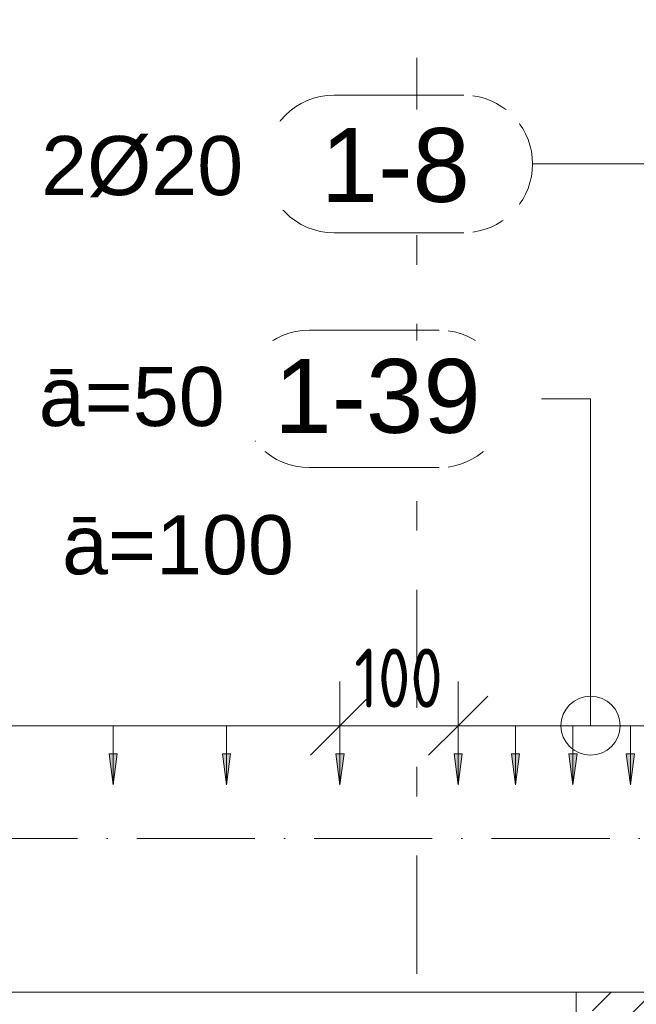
# Model space of a CAD drawing. Header units: millimetres. Extents: x 4307 to 42792, y 1610 to 10025.
# Tile 155 of 256: x 23659 to 24181, y 5860 to 6693. Entities that reach past the tile are written whole.
import ezdxf

# ---------------------------------------------------------------- set-up
doc = ezdxf.new("R2010")
doc.units = ezdxf.units.MM
doc.linetypes.add('Čerchovaná', pattern=[150, 100, -25, 0, -25])
doc.linetypes.add('Čára osnovy', pattern=[225, 100, -50, 25, -50])
for name, color, linetype, lineweight in [('A-ANNO-DIMS', 211, 'Continuous', 5), ('A-ANNO-DIMS-25', 211, 'Continuous', 5), ('A-FLOR-LEVL', 51, 'Continuous', 5), ('S-BEAM', 12, 'Continuous', 9), ('S-GRID', 1, 'Continuous', 5), ('S-RBAR-IDEN', 171, 'Continuous', 5)]:
    doc.layers.add(name, color=color, linetype=linetype, lineweight=lineweight)
doc.styles.add('Arial', font='arial.ttf', dxfattribs={"height": 50})
doc.styles.add('Arial_1', font='arial.ttf', dxfattribs={"height": 62.5})
doc.styles.add('ISOCPEUR_2', font='isocpeur.ttf', dxfattribs={"width": 0.8, "height": 50})
doc.dimstyles.new('Vnitřní', dxfattribs={"dimscale": 304.8, "dimtxt": 49.799059, "dimasz": 0.164042, "dimexe": 0.123031, "dimexo": 0.0625, "dimgap": 0, "dimtad": 1, "dimdec": 0, "dimzin": 0, "dimdsep": 46, "dimtxsty": 'ISOCPEUR_2', "dimblk1": 'OBLIQUE', "dimblk2": 'OBLIQUE', "dimsah": 1, "dimcen": 0.09, "dimdle": 0.123031, "dimazin": 0, "dimtfac": 1, "dimtdec": 4, "dimtix": 1, "dimtmove": 0, "dimatfit": 3, "dimfxl": 0.123031, "dimfxlon": 1, "dimtvp": 1, "dimtolj": 1, "dimtzin": 0, "dimarcsym": 2})
doc.dimstyles.new('Výztuž_kusy__řezy__2', dxfattribs={"dimscale": 304.8, "dimtxt": 0.18, "dimasz": 0, "dimexe": 0, "dimexo": 0.0625, "dimgap": 0.082021, "dimtad": 1, "dimdec": 0, "dimzin": 0, "dimdsep": 46, "dimtxsty": 'Arial_1', "dimblk1": 'NONE', "dimblk2": 'NONE', "dimsah": 1, "dimcen": 0.09, "dimazin": 0, "dimtfac": 1, "dimtdec": 4, "dimtix": 1, "dimtmove": 0, "dimatfit": 3, "dimfxl": 0.164042, "dimfxlon": 1, "dimtvp": 1, "dimtfill": 1, "dimtolj": 1, "dimtzin": 0, "dimarcsym": 2})

# ---------------------------------------------------------------- blocks, each defined once
blk = doc.blocks.new('DIMBLOCK405-V1')
at = {"layer": 'A-ANNO-DIMS-25'}
for points in [[(23642.14, 6045.48), (23645.6, 6071.76), (23638.68, 6071.76)], [(23738.09, 6045.48), (23741.55, 6071.76), (23734.63, 6071.76)]]:
    blk.add_hatch(color=256, dxfattribs=at).paths.add_polyline_path(points)
for p, q in [((23642.14, 6095.48), (23738.09, 6095.48)), ((23642.14, 6095.48), (23642.14, 6095.48)), ((23642.14, 6095.48), (23642.14, 6045.48)), ((23738.09, 6095.48), (23738.09, 6095.48)), ((23738.09, 6095.48), (23738.09, 6045.48)), ((23645.6, 6071.76), (23638.68, 6071.76)), ((23638.68, 6071.76), (23642.14, 6045.48)), ((23642.14, 6045.48), (23645.6, 6071.76)), ((23741.55, 6071.76), (23734.63, 6071.76)), ((23734.63, 6071.76), (23738.09, 6045.48)), ((23738.09, 6045.48), (23741.55, 6071.76))]:
    blk.add_line(p, q, dxfattribs=at)
blk = doc.blocks.new('_None')
blk = doc.blocks.new('DIMBLOCK406-V1')
at = {"layer": 'A-ANNO-DIMS-25'}
for points in [[(23738.09, 6045.48), (23741.55, 6071.76), (23734.63, 6071.76)], [(23834.05, 6045.48), (23837.51, 6071.76), (23830.59, 6071.76)]]:
    blk.add_hatch(color=256, dxfattribs=at).paths.add_polyline_path(points)
for p, q in [((23738.09, 6095.48), (23834.05, 6095.48)), ((23738.09, 6095.48), (23738.09, 6095.48)), ((23738.09, 6095.48), (23738.09, 6045.48)), ((23834.05, 6095.48), (23834.05, 6095.48)), ((23834.05, 6095.48), (23834.05, 6045.48)), ((23741.55, 6071.76), (23734.63, 6071.76)), ((23734.63, 6071.76), (23738.09, 6045.48)), ((23738.09, 6045.48), (23741.55, 6071.76)), ((23837.51, 6071.76), (23830.59, 6071.76)), ((23830.59, 6071.76), (23834.05, 6045.48)), ((23834.05, 6045.48), (23837.51, 6071.76))]:
    blk.add_line(p, q, dxfattribs=at)
blk = doc.blocks.new('DIMBLOCK407-V1')
at = {"layer": 'A-ANNO-DIMS-25'}
for points in [[(23834.05, 6045.48), (23837.51, 6071.76), (23830.59, 6071.76)], [(23930, 6045.48), (23933.46, 6071.76), (23926.54, 6071.76)]]:
    blk.add_hatch(color=256, dxfattribs=at).paths.add_polyline_path(points)
for p, q in [((23834.05, 6095.48), (23930, 6095.48)), ((23834.05, 6095.48), (23834.05, 6095.48)), ((23834.05, 6095.48), (23834.05, 6045.48)), ((23930, 6095.48), (23930, 6095.48)), ((23930, 6095.48), (23930, 6045.48)), ((23837.51, 6071.76), (23830.59, 6071.76)), ((23830.59, 6071.76), (23834.05, 6045.48)), ((23834.05, 6045.48), (23837.51, 6071.76)), ((23933.46, 6071.76), (23926.54, 6071.76)), ((23926.54, 6071.76), (23930, 6045.48)), ((23930, 6045.48), (23933.46, 6071.76))]:
    blk.add_line(p, q, dxfattribs=at)
blk = doc.blocks.new('DIMBLOCK408-V1')
at = {"layer": 'A-ANNO-DIMS-25'}
for points in [[(23066.42, 6045.48), (23069.88, 6071.76), (23062.96, 6071.76)], [(23162.37, 6045.48), (23165.84, 6071.76), (23158.91, 6071.76)], [(23258.33, 6045.48), (23261.79, 6071.76), (23254.87, 6071.76)], [(23354.28, 6045.48), (23357.74, 6071.76), (23350.82, 6071.76)], [(23450.23, 6045.48), (23453.69, 6071.76), (23446.77, 6071.76)], [(23546.19, 6045.48), (23549.65, 6071.76), (23542.73, 6071.76)], [(23642.14, 6045.48), (23645.6, 6071.76), (23638.68, 6071.76)], [(23738.09, 6045.48), (23741.55, 6071.76), (23734.63, 6071.76)], [(23834.05, 6045.48), (23837.51, 6071.76), (23830.59, 6071.76)], [(23930, 6045.48), (23933.46, 6071.76), (23926.54, 6071.76)]]:
    blk.add_hatch(color=256, dxfattribs=at).paths.add_polyline_path(points)
for p, q in [((23066.42, 6095.48), (23930, 6095.48)), ((23066.42, 6095.48), (23162.37, 6095.48)), ((23066.42, 6095.48), (23066.42, 6095.48)), ((23066.42, 6095.48), (23066.42, 6045.48)), ((23162.37, 6095.48), (23258.33, 6095.48)), ((23162.37, 6095.48), (23162.37, 6095.48)), ((23162.37, 6095.48), (23162.37, 6045.48)), ((23258.33, 6095.48), (23354.28, 6095.48)), ((23258.33, 6095.48), (23258.33, 6095.48)), ((23258.33, 6095.48), (23258.33, 6045.48)), ((23354.28, 6095.48), (23450.23, 6095.48)), ((23354.28, 6095.48), (23354.28, 6095.48)), ((23354.28, 6095.48), (23354.28, 6045.48)), ((23450.23, 6095.48), (23546.19, 6095.48)), ((23450.23, 6095.48), (23450.23, 6095.48)), ((23450.23, 6095.48), (23450.23, 6045.48)), ((23546.19, 6095.48), (23642.14, 6095.48)), ((23546.19, 6095.48), (23546.19, 6095.48)), ((23546.19, 6095.48), (23546.19, 6045.48)), ((23642.14, 6095.48), (23738.09, 6095.48)), ((23642.14, 6095.48), (23642.14, 6095.48)), ((23642.14, 6095.48), (23642.14, 6045.48)), ((23738.09, 6095.48), (23834.05, 6095.48)), ((23738.09, 6095.48), (23738.09, 6095.48)), ((23738.09, 6095.48), (23738.09, 6045.48)), ((23834.05, 6095.48), (23930, 6095.48)), ((23834.05, 6095.48), (23834.05, 6095.48)), ((23834.05, 6095.48), (23834.05, 6045.48)), ((23930, 6095.48), (23930, 6095.48)), ((23930, 6095.48), (23930, 6045.48)), ((23069.88, 6071.76), (23062.96, 6071.76)), ((23062.96, 6071.76), (23066.42, 6045.48)), ((23066.42, 6045.48), (23069.88, 6071.76)), ((23165.84, 6071.76), (23158.91, 6071.76)), ((23158.91, 6071.76), (23162.37, 6045.48)), ((23162.37, 6045.48), (23165.84, 6071.76)), ((23261.79, 6071.76), (23254.87, 6071.76)), ((23254.87, 6071.76), (23258.33, 6045.48)), ((23258.33, 6045.48), (23261.79, 6071.76)), ((23357.74, 6071.76), (23350.82, 6071.76)), ((23350.82, 6071.76), (23354.28, 6045.48)), ((23354.28, 6045.48), (23357.74, 6071.76)), ((23453.69, 6071.76), (23446.77, 6071.76)), ((23446.77, 6071.76), (23450.23, 6045.48)), ((23450.23, 6045.48), (23453.69, 6071.76)), ((23549.65, 6071.76), (23542.73, 6071.76)), ((23542.73, 6071.76), (23546.19, 6045.48)), ((23546.19, 6045.48), (23549.65, 6071.76)), ((23645.6, 6071.76), (23638.68, 6071.76)), ((23638.68, 6071.76), (23642.14, 6045.48)), ((23642.14, 6045.48), (23645.6, 6071.76)), ((23741.55, 6071.76), (23734.63, 6071.76)), ((23734.63, 6071.76), (23738.09, 6045.48)), ((23738.09, 6045.48), (23741.55, 6071.76)), ((23837.51, 6071.76), (23830.59, 6071.76)), ((23830.59, 6071.76), (23834.05, 6045.48)), ((23834.05, 6045.48), (23837.51, 6071.76)), ((23933.46, 6071.76), (23926.54, 6071.76)), ((23926.54, 6071.76), (23930, 6045.48)), ((23930, 6045.48), (23933.46, 6071.76))]:
    blk.add_line(p, q, dxfattribs=at)
blk = doc.blocks.new('DIMBLOCK416-V1')
at = {"layer": 'A-ANNO-DIMS-25'}
for points in [[(24175.71, 6045.48), (24179.17, 6071.76), (24172.24, 6071.76)], [(24224.27, 6045.48), (24227.74, 6071.76), (24220.81, 6071.76)]]:
    blk.add_hatch(color=256, dxfattribs=at).paths.add_polyline_path(points)
for p, q in [((24224.27, 6095.48), (24175.71, 6095.48)), ((24175.71, 6095.48), (24175.71, 6095.48)), ((24175.71, 6095.48), (24175.71, 6045.48)), ((24224.27, 6095.48), (24224.27, 6095.48)), ((24224.27, 6095.48), (24224.27, 6045.48)), ((24179.17, 6071.76), (24172.24, 6071.76)), ((24172.24, 6071.76), (24175.71, 6045.48)), ((24175.71, 6045.48), (24179.17, 6071.76)), ((24227.74, 6071.76), (24220.81, 6071.76)), ((24220.81, 6071.76), (24224.27, 6045.48)), ((24224.27, 6045.48), (24227.74, 6071.76))]:
    blk.add_line(p, q, dxfattribs=at)
blk = doc.blocks.new('DIMBLOCK417-V1')
at = {"layer": 'A-ANNO-DIMS-25'}
for points in [[(24127.14, 6045.48), (24130.6, 6071.76), (24123.68, 6071.76)], [(24175.71, 6045.48), (24179.17, 6071.76), (24172.24, 6071.76)]]:
    blk.add_hatch(color=256, dxfattribs=at).paths.add_polyline_path(points)
for p, q in [((24175.71, 6095.48), (24127.14, 6095.48)), ((24127.14, 6095.48), (24127.14, 6095.48)), ((24127.14, 6095.48), (24127.14, 6045.48)), ((24175.71, 6095.48), (24175.71, 6095.48)), ((24175.71, 6095.48), (24175.71, 6045.48)), ((24130.6, 6071.76), (24123.68, 6071.76)), ((24123.68, 6071.76), (24127.14, 6045.48)), ((24127.14, 6045.48), (24130.6, 6071.76)), ((24179.17, 6071.76), (24172.24, 6071.76)), ((24172.24, 6071.76), (24175.71, 6045.48)), ((24175.71, 6045.48), (24179.17, 6071.76))]:
    blk.add_line(p, q, dxfattribs=at)
blk = doc.blocks.new('DIMBLOCK418-V1')
at = {"layer": 'A-ANNO-DIMS-25'}
for points in [[(24078.57, 6045.48), (24082.03, 6071.76), (24075.11, 6071.76)], [(24127.14, 6045.48), (24130.6, 6071.76), (24123.68, 6071.76)]]:
    blk.add_hatch(color=256, dxfattribs=at).paths.add_polyline_path(points)
for p, q in [((24127.14, 6095.48), (24078.57, 6095.48)), ((24078.57, 6095.48), (24078.57, 6095.48)), ((24078.57, 6095.48), (24078.57, 6045.48)), ((24127.14, 6095.48), (24127.14, 6095.48)), ((24127.14, 6095.48), (24127.14, 6045.48)), ((24082.03, 6071.76), (24075.11, 6071.76)), ((24075.11, 6071.76), (24078.57, 6045.48)), ((24078.57, 6045.48), (24082.03, 6071.76)), ((24130.6, 6071.76), (24123.68, 6071.76)), ((24123.68, 6071.76), (24127.14, 6045.48)), ((24127.14, 6045.48), (24130.6, 6071.76))]:
    blk.add_line(p, q, dxfattribs=at)
blk = doc.blocks.new('DIMBLOCK419-V1')
at = {"layer": 'A-ANNO-DIMS-25'}
for points in [[(24030, 6045.48), (24033.46, 6071.76), (24026.54, 6071.76)], [(24078.57, 6045.48), (24082.03, 6071.76), (24075.11, 6071.76)]]:
    blk.add_hatch(color=256, dxfattribs=at).paths.add_polyline_path(points)
for p, q in [((24078.57, 6095.48), (24030, 6095.48)), ((24030, 6095.48), (24030, 6095.48)), ((24030, 6095.48), (24030, 6045.48)), ((24078.57, 6095.48), (24078.57, 6095.48)), ((24078.57, 6095.48), (24078.57, 6045.48)), ((24033.46, 6071.76), (24026.54, 6071.76)), ((24026.54, 6071.76), (24030, 6045.48)), ((24030, 6045.48), (24033.46, 6071.76)), ((24082.03, 6071.76), (24075.11, 6071.76)), ((24075.11, 6071.76), (24078.57, 6045.48)), ((24078.57, 6045.48), (24082.03, 6071.76))]:
    blk.add_line(p, q, dxfattribs=at)
blk = doc.blocks.new('DIMBLOCK420-V1')
at = {"layer": 'A-ANNO-DIMS-25'}
for points in [[(24030, 6045.48), (24033.46, 6071.76), (24026.54, 6071.76)], [(24078.57, 6045.48), (24082.03, 6071.76), (24075.11, 6071.76)], [(24127.14, 6045.48), (24130.6, 6071.76), (24123.68, 6071.76)], [(24175.71, 6045.48), (24179.17, 6071.76), (24172.24, 6071.76)], [(24224.27, 6045.48), (24227.74, 6071.76), (24220.81, 6071.76)], [(24272.84, 6045.48), (24276.3, 6071.76), (24269.38, 6071.76)], [(24321.41, 6045.48), (24324.87, 6071.76), (24317.95, 6071.76)], [(24369.98, 6045.48), (24373.44, 6071.76), (24366.52, 6071.76)], [(24418.55, 6045.48), (24422.01, 6071.76), (24415.09, 6071.76)], [(24467.12, 6045.48), (24470.58, 6071.76), (24463.66, 6071.76)], [(24515.69, 6045.48), (24519.15, 6071.76), (24512.23, 6071.76)], [(24564.26, 6045.48), (24567.72, 6071.76), (24560.79, 6071.76)]]:
    blk.add_hatch(color=256, dxfattribs=at).paths.add_polyline_path(points)
for p, q in [((24564.26, 6095.48), (24030, 6095.48)), ((24078.57, 6095.48), (24030, 6095.48)), ((24030, 6095.48), (24030, 6095.48)), ((24030, 6095.48), (24030, 6045.48)), ((24127.14, 6095.48), (24078.57, 6095.48)), ((24078.57, 6095.48), (24078.57, 6095.48)), ((24078.57, 6095.48), (24078.57, 6045.48)), ((24175.71, 6095.48), (24127.14, 6095.48)), ((24127.14, 6095.48), (24127.14, 6095.48)), ((24127.14, 6095.48), (24127.14, 6045.48)), ((24224.27, 6095.48), (24175.71, 6095.48)), ((24175.71, 6095.48), (24175.71, 6095.48)), ((24175.71, 6095.48), (24175.71, 6045.48)), ((24272.84, 6095.48), (24224.27, 6095.48)), ((24224.27, 6095.48), (24224.27, 6095.48)), ((24224.27, 6095.48), (24224.27, 6045.48)), ((24321.41, 6095.48), (24272.84, 6095.48)), ((24272.84, 6095.48), (24272.84, 6095.48)), ((24272.84, 6095.48), (24272.84, 6045.48)), ((24369.98, 6095.48), (24321.41, 6095.48)), ((24321.41, 6095.48), (24321.41, 6095.48)), ((24321.41, 6095.48), (24321.41, 6045.48)), ((24418.55, 6095.48), (24369.98, 6095.48)), ((24369.98, 6095.48), (24369.98, 6095.48)), ((24369.98, 6095.48), (24369.98, 6045.48)), ((24467.12, 6095.48), (24418.55, 6095.48)), ((24418.55, 6095.48), (24418.55, 6095.48)), ((24418.55, 6095.48), (24418.55, 6045.48)), ((24515.69, 6095.48), (24467.12, 6095.48)), ((24467.12, 6095.48), (24467.12, 6095.48)), ((24467.12, 6095.48), (24467.12, 6045.48)), ((24564.26, 6095.48), (24515.69, 6095.48)), ((24515.69, 6095.48), (24515.69, 6095.48)), ((24515.69, 6095.48), (24515.69, 6045.48)), ((24564.26, 6095.48), (24564.26, 6095.48)), ((24564.26, 6095.48), (24564.26, 6045.48)), ((24033.46, 6071.76), (24026.54, 6071.76)), ((24026.54, 6071.76), (24030, 6045.48)), ((24030, 6045.48), (24033.46, 6071.76)), ((24082.03, 6071.76), (24075.11, 6071.76)), ((24075.11, 6071.76), (24078.57, 6045.48)), ((24078.57, 6045.48), (24082.03, 6071.76)), ((24130.6, 6071.76), (24123.68, 6071.76)), ((24123.68, 6071.76), (24127.14, 6045.48)), ((24127.14, 6045.48), (24130.6, 6071.76)), ((24179.17, 6071.76), (24172.24, 6071.76)), ((24172.24, 6071.76), (24175.71, 6045.48)), ((24175.71, 6045.48), (24179.17, 6071.76)), ((24227.74, 6071.76), (24220.81, 6071.76)), ((24220.81, 6071.76), (24224.27, 6045.48)), ((24224.27, 6045.48), (24227.74, 6071.76)), ((24276.3, 6071.76), (24269.38, 6071.76)), ((24269.38, 6071.76), (24272.84, 6045.48)), ((24272.84, 6045.48), (24276.3, 6071.76)), ((24324.87, 6071.76), (24317.95, 6071.76)), ((24317.95, 6071.76), (24321.41, 6045.48)), ((24321.41, 6045.48), (24324.87, 6071.76)), ((24373.44, 6071.76), (24366.52, 6071.76)), ((24366.52, 6071.76), (24369.98, 6045.48)), ((24369.98, 6045.48), (24373.44, 6071.76)), ((24422.01, 6071.76), (24415.09, 6071.76)), ((24415.09, 6071.76), (24418.55, 6045.48)), ((24418.55, 6045.48), (24422.01, 6071.76)), ((24470.58, 6071.76), (24463.66, 6071.76)), ((24463.66, 6071.76), (24467.12, 6045.48)), ((24467.12, 6045.48), (24470.58, 6071.76)), ((24519.15, 6071.76), (24512.23, 6071.76)), ((24512.23, 6071.76), (24515.69, 6045.48)), ((24515.69, 6045.48), (24519.15, 6071.76)), ((24567.72, 6071.76), (24560.79, 6071.76)), ((24560.79, 6071.76), (24564.26, 6045.48)), ((24564.26, 6045.48), (24567.72, 6071.76))]:
    blk.add_line(p, q, dxfattribs=at)
blk = doc.blocks.new('Popisek výztuže__BEZ NATOČENÍ_ - _Typ_ množství_LEVÝ _řezy_-500030-V1')
at = {"layer": 'S-RBAR-IDEN'}
for p, q in [((24013.88, 6430.33), (23904.19, 6430.33)), ((23904.19, 6313.89), (24013.88, 6313.89))]:
    blk.add_line(p, q, dxfattribs=at)
for centre, start, end in [((23904.19, 6372.11), 90, 270), ((24013.88, 6372.11), 277.64339, 82.35661)]:
    blk.add_arc(centre, 58.22, start, end, dxfattribs=at)
blk = doc.blocks.new('DIMBLOCK436-V1')
at = {"layer": 'A-ANNO-DIMS-25'}
for p, q in [((23930, 6095.48), (23930, 6132.98)), ((24030, 6095.48), (24030, 6132.98)), ((23930, 6095.48), (23955, 6120.48)), ((24030, 6095.48), (24055, 6120.48)), ((23892.5, 6095.48), (24067.5, 6095.48)), ((23930, 6095.48), (23905, 6070.48)), ((23930, 6095.48), (23930, 6057.98)), ((24030, 6095.48), (24005, 6070.48)), ((24030, 6095.48), (24030, 6057.98))]:
    blk.add_line(p, q, dxfattribs=at)
at = {"layer": 'A-ANNO-DIMS-25', "color": 0, "insert": (23942.17, 6160.8), "char_height": 50, "width": 90.7875, "attachment_point": 1, "line_spacing_factor": 1.149209, "style": 'ISOCPEUR_2'}
blk.add_mtext('100', dxfattribs=at)
blk = doc.blocks.new('_Oblique')
at = {"color": 0, "linetype": 'ByBlock', "lineweight": -2}
blk.add_line((-0.5, -0.5), (0.5, 0.5), dxfattribs=at)
blk = doc.blocks.new('Popisek výztuže - _Typ_ množství_LEVÝ-573731-V1')
at = {"layer": 'S-RBAR-IDEN'}
for p, q in [((4938.13, 8729.31), (4828.43, 8729.31)), ((4828.43, 8612.88), (4938.13, 8612.88))]:
    blk.add_line(p, q, dxfattribs=at)
for centre, start, end in [((4828.43, 8671.09), 90, 270), ((4938.13, 8671.09), 277.64339, 82.35661)]:
    blk.add_arc(centre, 58.22, start, end, dxfattribs=at)

msp = doc.modelspace()

# ---------------------------------------------------------------- hatches: boundary and pattern name
at = {"layer": 'S-BEAM', "lineweight": 5}
h = msp.add_hatch(dxfattribs=at)
h.set_pattern_fill('FP_1', color=256, style=0, pattern_type=2)
h.set_pattern_definition([(45, (5935.59, 5500.453), (-35.35534, 35.35534), []), (45, (5970.943, 5500.453), (-17.67767, 53.03301), [25, -12.5, 0.8382, -11.662])])
h.paths.add_polyline_path([(24130, 5620), (24264.76, 5620), (24264.76, 5645), (24186.86, 5645), (24178.67, 5646.02), (24177.2, 5645.25), (24176.86, 5645.15), (24175.71, 5645), (24174.41, 5645.17), (24172.72, 5646.04), (24171.86, 5646.87), (24171.38, 5647.5), (24170.88, 5648.71), (24171.86, 5649.02), (24165.65, 5653.79), (24162.7, 5657.64), (24132.14, 5657.64), (24131.97, 5648.71), (24131.47, 5647.5), (24130, 5645.17), (24130, 5637.27)])
h.paths.add_polyline_path([(24284.76, 5620), (24576.66, 5620), (24576.66, 5645), (24284.76, 5645), (24284.76, 5637.27)])
h.paths.add_polyline_path([(24630, 5620), (24630, 5870), (24596.66, 5870), (24596.66, 5837.3), (24598.08, 5836.21), (24600.69, 5832.8), (24605, 5832.8), (24605, 5824.79), (24605.84, 5822.76), (24606.86, 5815), (24606.86, 5675), (24605.84, 5667.24), (24605, 5665.21), (24605, 5657.64), (24601.03, 5657.64), (24598.08, 5653.79), (24596.66, 5652.7), (24596.66, 5620)])
h.paths.add_polyline_path([(24462.12, 5655), (24462.12, 5657.64), (24423.55, 5657.64), (24423.55, 5655), (24432.43, 5655)])
h.paths.add_polyline_path([(24576.66, 5655), (24576.66, 5657.64), (24569.26, 5657.64), (24569.26, 5655), (24569.86, 5655)])
h.paths.add_polyline_path([(24393.17, 5655), (24413.55, 5655), (24413.55, 5657.64), (24374.98, 5657.64), (24374.98, 5655)])
h.paths.add_polyline_path([(24314.63, 5655), (24316.41, 5655), (24316.41, 5657.64), (24284.76, 5657.64), (24284.76, 5655)])
h.paths.add_polyline_path([(24219.27, 5655), (24219.27, 5657.64), (24211.93, 5657.64), (24209.29, 5655), (24216.47, 5655)])
h.paths.add_polyline_path([(24550.23, 5655), (24559.26, 5655), (24559.26, 5657.64), (24520.69, 5657.64), (24520.69, 5655)])
h.paths.add_polyline_path([(24510.69, 5655), (24510.69, 5657.64), (24472.12, 5657.64), (24472.12, 5655)])
h.paths.add_polyline_path([(24364.98, 5655), (24364.98, 5657.64), (24326.41, 5657.64), (24326.41, 5655), (24353.9, 5655)])
h.paths.add_polyline_path([(24264.76, 5655), (24264.76, 5657.64), (24229.27, 5657.64), (24229.27, 5655), (24243.43, 5655)])
h.paths.add_polyline_path([(24186.86, 5655), (24192.04, 5655.68), (24196.76, 5657.64), (24180.71, 5657.64), (24180.71, 5656.09), (24182.11, 5655.63)])
h.paths.add_polyline_path([(24169.54, 5679.64), (24170.71, 5679.88), (24170.71, 5686.52), (24169.54, 5685), (24167.54, 5679.64)])
h.paths.add_polyline_path([(24326.41, 5679.64), (24364.98, 5679.88), (24364.98, 5807.8), (24326.41, 5807.8), (24326.41, 5679.88)])
h.paths.add_polyline_path([(24284.76, 5679.64), (24316.41, 5679.88), (24316.41, 5807.8), (24284.76, 5807.8), (24284.76, 5690.41)])
h.paths.add_polyline_path([(24550.23, 5679.64), (24559.26, 5679.88), (24559.26, 5807.8), (24520.69, 5807.8), (24520.69, 5679.64)])
h.paths.add_polyline_path([(24264.76, 5679.64), (24264.76, 5807.8), (24229.27, 5807.8), (24229.27, 5689.13), (24236.36, 5696.21), (24243.43, 5689.14), (24233.93, 5679.64), (24243.43, 5679.64)])
h.paths.add_polyline_path([(24423.55, 5679.64), (24462.12, 5679.88), (24462.12, 5807.8), (24423.55, 5807.8), (24423.55, 5679.88)])
h.paths.add_polyline_path([(24510.69, 5679.64), (24510.69, 5807.8), (24472.12, 5807.8), (24472.12, 5679.64)])
h.paths.add_polyline_path([(24576.66, 5679.64), (24576.66, 5807.8), (24569.26, 5807.8), (24569.26, 5679.64)])
h.paths.add_polyline_path([(24413.55, 5679.64), (24413.55, 5807.8), (24374.98, 5807.8), (24374.98, 5679.64), (24393.17, 5679.64)])
h.paths.add_polyline_path([(24201.01, 5679.64), (24219.27, 5679.88), (24219.27, 5807.8), (24180.71, 5807.8), (24180.71, 5711.27), (24201.01, 5731.57), (24208.08, 5724.5), (24180.71, 5697.13), (24180.71, 5679.64), (24196.83, 5679.64)])
h.paths.add_polyline_path([(24132.14, 5679.64), (24156.86, 5679.88), (24156.86, 5807.8), (24132.14, 5807.8), (24132.14, 5679.88)])
h.paths.add_polyline_path([(24166.86, 5697.43), (24170.71, 5701.27), (24170.71, 5807.8), (24166.86, 5807.8), (24166.86, 5728.03)])
h.paths.add_polyline_path([(24236.1, 5832.8), (24264.76, 5832.8), (24264.76, 5835), (24229.27, 5835), (24229.27, 5832.8)])
h.paths.add_polyline_path([(24284.76, 5832.8), (24316.41, 5832.8), (24316.41, 5835), (24284.76, 5835)])
h.paths.add_polyline_path([(24559.26, 5832.8), (24559.26, 5835), (24520.69, 5835), (24520.69, 5832.8), (24550.23, 5832.8)])
h.paths.add_polyline_path([(24180.71, 5832.8), (24219.27, 5832.8), (24219.27, 5835), (24186.86, 5835), (24180.71, 5833.91)])
h.paths.add_polyline_path([(24326.41, 5832.8), (24364.98, 5832.8), (24364.98, 5835), (24326.41, 5835)])
h.paths.add_polyline_path([(24132.14, 5832.8), (24163.03, 5832.8), (24166.22, 5836.65), (24171.86, 5841.16), (24170.88, 5841.29), (24171.86, 5843.13), (24172.75, 5843.98), (24173.21, 5844.33), (24174.41, 5844.83), (24175.71, 5845), (24177.2, 5844.75), (24179.1, 5843.98), (24186.86, 5845), (24264.76, 5845), (24264.76, 5870), (24130, 5870), (24130, 5844.05), (24130.67, 5843.54), (24131.47, 5842.5), (24131.97, 5841.29), (24132.14, 5838.33), (24132.14, 5836.65)])
h.paths.add_polyline_path([(24472.12, 5832.8), (24510.69, 5832.8), (24510.69, 5835), (24472.12, 5835)])
h.paths.add_polyline_path([(24462.12, 5832.8), (24462.12, 5835), (24423.55, 5835), (24423.55, 5832.8), (24432.43, 5832.8)])
h.paths.add_polyline_path([(24576.66, 5832.8), (24576.66, 5835), (24569.26, 5835), (24569.26, 5832.8)])
h.paths.add_polyline_path([(24413.55, 5832.8), (24413.55, 5835), (24374.98, 5835), (24374.98, 5832.8), (24393.17, 5832.8)])
h.paths.add_polyline_path([(24321.41, 5845), (24576.66, 5845), (24576.66, 5870), (24284.76, 5870), (24284.76, 5845), (24316.58, 5845)])

# ---------------------------------------------------------------- linework, layer by layer
at = {"layer": 'A-FLOR-LEVL', "linetype": 'Čerchovaná'}
msp.add_line((4395.14, 6000), (25778.88, 6000), dxfattribs=at)
at = {"layer": 'S-BEAM'}
for p, q in [((20490, 5870), (24230, 5870)), ((20490, 5870), (24130, 5870)), ((24130, 5870), (24130, 5620))]:
    msp.add_line(p, q, dxfattribs=at)
at = {"layer": 'S-BEAM', "lineweight": 18}
for p, q in [((24130, 5870), (24130, 5620)), ((24630, 5870), (24130, 5870))]:
    msp.add_line(p, q, dxfattribs=at)
at = {"layer": 'S-GRID', "linetype": 'Čára osnovy', "lineweight": 9}
msp.add_line((23995, 2060.61), (23995, 9495.06), dxfattribs=at)
at = {"layer": 'S-RBAR-IDEN'}
for p, q in [((24586.66, 6570.92), (24092.95, 6570.92)), ((24274.76, 6570.92), (24092.95, 6570.92)), ((24142.04, 6372.11), (24072.1, 6372.11)), ((24142.04, 6095.48), (24142.04, 6372.11))]:
    msp.add_line(p, q, dxfattribs=at)
msp.add_circle((24142.04, 6095.48), 25, dxfattribs=at)

# ---------------------------------------------------------------- block references
for name, p in [('Popisek výztuže - _Typ_ množství_LEVÝ-573731-V1', (19096.61, -2100.18)), ('Popisek výztuže__BEZ NATOČENÍ_ - _Typ_ množství_LEVÝ _řezy_-500030-V1', (0, 0))]:
    msp.add_blockref(name, p, dxfattribs=at)

# ---------------------------------------------------------------- texts
at = {"layer": 'S-RBAR-IDEN', "char_height": 50, "attachment_point": 1, "style": 'Arial', "bg_fill": 3, "box_fill_scale": 1.25, "bg_fill_color": 256, "bg_fill_true_color": 13158600, "bg_fill_transparency": 0}
for s, insert, width in [('2Ø20', (23677.26, 6594.54), 210.443), ('ā=50', (23675.16, 6399.11), 194.4092), ('ā=100', (23694.84, 6273.66), 242.5105)]:
    msp.add_mtext(s, dxfattribs=dict(at, insert=insert, width=width))

# ---------------------------------------------------------------- dimensions: what is measured, and where the dimension line sits
at = {"layer": 'A-ANNO-DIMS'}
dim = msp.add_linear_dim(base=(24030, 6095.48), p1=(23930, 6057.98), p2=(24030, 6057.98), dimstyle='Vnitřní', override={"dimpost": '<>', "dimfxl": 100}, dxfattribs=at)
dim.commit()
dim.dimension.update_dxf_attribs({"geometry": 'DIMBLOCK436-V1', "text_midpoint": (23980, 6120.48)})
for base, p1, p2, text, override, picture, middle in [((23930, 6095.48), (23066.42, 6045.48), (23930, 6045.48), '96 864', {"dimpost": '<>', "dimblk1": 'None', "dimblk2": 'None', "dimsah": 1, "dimfxl": 863.579293}, 'DIMBLOCK408-V1', (23498.21, 6152.39)), ((24030, 6095.48), (24564.26, 6045.48), (24030, 6045.48), '49 534', {"dimpost": '<>', "dimblk1": 'None', "dimblk2": 'None', "dimsah": 1, "dimfxl": 534.255173}, 'DIMBLOCK420-V1', (24297.13, 6152.41)), ((23738.09, 6095.48), (23642.14, 6045.48), (23738.09, 6045.48), ' ', {"dimpost": '<>', "dimfxl": 95.953255}, 'DIMBLOCK405-V1', (23690.12, 6095.48)), ((23834.05, 6095.48), (23738.09, 6045.48), (23834.05, 6045.48), ' ', {"dimpost": '<>', "dimfxl": 95.953255}, 'DIMBLOCK406-V1', (23786.07, 6095.48)), ((23930, 6095.48), (23834.05, 6045.48), (23930, 6045.48), ' ', {"dimpost": '<>', "dimfxl": 95.953255}, 'DIMBLOCK407-V1', (23882.02, 6095.48)), ((24030, 6095.48), (24078.57, 6045.48), (24030, 6045.48), ' ', {"dimpost": '<>', "dimfxl": 48.568652}, 'DIMBLOCK419-V1', (24054.28, 6095.48)), ((24078.57, 6095.48), (24127.14, 6045.48), (24078.57, 6045.48), ' ', {"dimpost": '<>', "dimfxl": 48.568652}, 'DIMBLOCK418-V1', (24102.85, 6095.48)), ((24127.14, 6095.48), (24175.71, 6045.48), (24127.14, 6045.48), ' ', {"dimpost": '<>', "dimfxl": 48.568652}, 'DIMBLOCK417-V1', (24151.42, 6095.48)), ((24175.71, 6095.48), (24224.27, 6045.48), (24175.71, 6045.48), ' ', {"dimpost": '<>', "dimfxl": 48.568652}, 'DIMBLOCK416-V1', (24199.99, 6095.48))]:
    dim = msp.add_linear_dim(base=base, p1=p1, p2=p2, text=text, dimstyle='Výztuž_kusy__řezy__2', override=override, dxfattribs=at)
    dim.commit()
    dim.dimension.update_dxf_attribs({"geometry": picture, "text_midpoint": middle})

# ---------------------------------------------------------------- next in the draw order: texts
at = {"layer": 'S-RBAR-IDEN', "char_height": 62.5, "attachment_point": 1, "style": 'Arial_1', "bg_fill": 3, "box_fill_scale": 1.25, "bg_fill_color": 256, "bg_fill_true_color": 13158600, "bg_fill_transparency": 0}
for s, insert, width in [('1-8', (23913.75, 6601.29), 152.3206), ('1-39', (23874.39, 6405.85), 210.443)]:
    msp.add_mtext(s, dxfattribs=dict(at, insert=insert, width=width))

doc.saveas('drawing.dxf')
